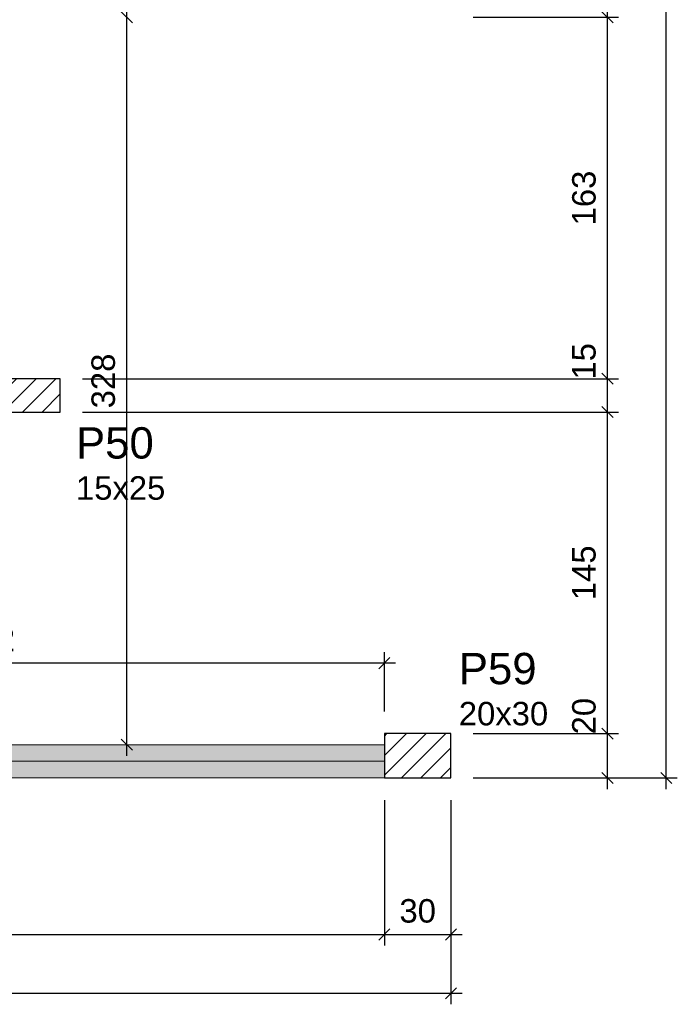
# Model space of a CAD drawing. Header units: millimetres. Extents: x 0 to 119, y 0 to 84.
# Tile 22 of 35: x 75.73 to 81.66, y 31.87 to 40.75. Entities that reach past the tile are written whole.
import ezdxf

# ---------------------------------------------------------------- set-up
doc = ezdxf.new("R2010")
doc.units = ezdxf.units.MM
doc.header["$MEASUREMENT"] = 0
doc.linetypes.add('NULL', pattern=[0])
doc.layers.get('0').update_dxf_attribs({"lineweight": 18})
for name, color, linetype, lineweight in [('FO-Cotas', 5, 'Continuous', 5), ('FO-Eixos', 5, 'Continuous', 5), ('FO-Hachura pilar que passa', 19, 'Continuous', 5), ('FO-Hachura viga', 43, 'Continuous', 5), ('FO-Pilares', 4, 'Continuous', 30), ('FO-Textos dos pilares', 7, 'Continuous', 5), ('FO-Vigas', 1, 'Continuous', 20)]:
    doc.layers.add(name, color=color, linetype=linetype, lineweight=lineweight)
doc.styles.add('Arial', font='txt')
doc.dimstyles.new('UM_50.000000', dxfattribs={"dimtxt": 0.18, "dimasz": 0.1, "dimexe": 0.1, "dimexo": 0.2, "dimgap": 0, "dimtad": 1, "dimtih": 1, "dimtoh": 1, "dimdec": 1, "dimlfac": 50, "dimzin": 0, "dimdsep": 46, "dimtxsty": 'Standard', "dimcen": 0.09, "dimdle": 0.1, "dimadec": 1, "dimazin": 2, "dimtfac": 1, "dimtdec": 4, "dimtofl": 0, "dimtmove": 0, "dimatfit": 3, "dimfxl": 1, "dimtolj": 1, "dimarcsym": 0})

# ---------------------------------------------------------------- blocks, each defined once
blk = doc.blocks.new('_Oblique')
at = {"color": 0, "linetype": 'ByBlock', "lineweight": -2}
blk.add_line((-0.5, -0.5), (0.5, 0.5), dxfattribs=at)
blk = doc.blocks.new('*D42')
at = {"layer": 'Defpoints', "color": 0}
for p in [(71.4618, 33.913), (79.0152, 33.913), (79.0152, 32.501)]:
    blk.add_point(p, dxfattribs=at)
at = {"layer": 'FO-Cotas', "color": 0, "lineweight": -2}
for p, q in [((71.4618, 33.713), (71.4618, 32.401)), ((79.0152, 33.713), (79.0152, 32.401)), ((71.3618, 32.501), (79.1152, 32.501))]:
    blk.add_line(p, q, dxfattribs=at)
at = {"layer": 'FO-Cotas', "color": 0, "lineweight": -2, "xscale": 0.1, "yscale": 0.1, "zscale": 0.1, "rotation": 180}
blk.add_blockref('_Oblique', (71.4618, 32.501), dxfattribs=at)
at = {"layer": 'FO-Cotas', "color": 0, "lineweight": -2, "xscale": 0.1, "yscale": 0.1, "zscale": 0.1}
blk.add_blockref('_Oblique', (79.0152, 32.501), dxfattribs=at)
at = {"layer": 'FO-Cotas', "color": 7, "insert": (75.2385, 32.7128), "char_height": 0.2118, "attachment_point": 5, "rotation": 0.00573, "style": 'Arial'}
blk.add_mtext('\\A1;377.7', dxfattribs=at)
blk = doc.blocks.new('*D43')
at = {"layer": 'Defpoints', "color": 0}
for p in [(79.0152, 33.913), (79.6152, 33.913), (79.6152, 32.501)]:
    blk.add_point(p, dxfattribs=at)
at = {"layer": 'FO-Cotas', "color": 0, "lineweight": -2}
for p, q in [((79.0152, 33.713), (79.0152, 32.401)), ((79.6152, 33.713), (79.6152, 32.401)), ((78.9152, 32.501), (79.7152, 32.501))]:
    blk.add_line(p, q, dxfattribs=at)
at = {"layer": 'FO-Cotas', "color": 0, "lineweight": -2, "xscale": 0.1, "yscale": 0.1, "zscale": 0.1, "rotation": 180}
blk.add_blockref('_Oblique', (79.0152, 32.501), dxfattribs=at)
at = {"layer": 'FO-Cotas', "color": 0, "lineweight": -2, "xscale": 0.1, "yscale": 0.1, "zscale": 0.1}
blk.add_blockref('_Oblique', (79.6152, 32.501), dxfattribs=at)
at = {"layer": 'FO-Cotas', "color": 7, "insert": (79.3152, 32.7128), "char_height": 0.2118, "attachment_point": 5, "rotation": 0.00573, "style": 'Arial'}
blk.add_mtext('\\A1;30', dxfattribs=at)
blk = doc.blocks.new('*D44')
at = {"layer": 'Defpoints', "color": 0}
for p in [(10.3146, 34.5552), (79.6152, 33.913), (79.6152, 31.9715)]:
    blk.add_point(p, dxfattribs=at)
at = {"layer": 'FO-Cotas', "color": 0, "lineweight": -2}
for p, q in [((10.3146, 34.3552), (10.3146, 31.8715)), ((79.6152, 33.713), (79.6152, 31.8715)), ((10.2146, 31.9715), (79.7152, 31.9715))]:
    blk.add_line(p, q, dxfattribs=at)
at = {"layer": 'FO-Cotas', "color": 0, "lineweight": -2, "xscale": 0.1, "yscale": 0.1, "zscale": 0.1, "rotation": 180}
blk.add_blockref('_Oblique', (10.3146, 31.9715), dxfattribs=at)
at = {"layer": 'FO-Cotas', "color": 0, "lineweight": -2, "xscale": 0.1, "yscale": 0.1, "zscale": 0.1}
blk.add_blockref('_Oblique', (79.6152, 31.9715), dxfattribs=at)
at = {"layer": 'FO-Cotas', "color": 7, "insert": (44.9649, 32.1833), "char_height": 0.2118, "attachment_point": 5, "style": 'Arial'}
blk.add_mtext('\\A1;3465', dxfattribs=at)
blk = doc.blocks.new('*D60')
at = {"layer": 'Defpoints', "color": 0}
for p in [(79.6152, 34.313), (81.0272, 34.313), (79.6152, 33.913)]:
    blk.add_point(p, dxfattribs=at)
at = {"layer": 'FO-Cotas', "color": 0, "lineweight": -2}
for p, q in [((81.0272, 33.813), (81.0272, 34.413)), ((79.8152, 34.313), (81.1272, 34.313)), ((79.8152, 33.913), (81.1272, 33.913))]:
    blk.add_line(p, q, dxfattribs=at)
at = {"layer": 'FO-Cotas', "color": 0, "lineweight": -2, "xscale": 0.1, "yscale": 0.1, "zscale": 0.1}
for p, rotation in [((81.0272, 34.313), 90), ((81.0272, 33.913), 270)]:
    blk.add_blockref('_Oblique', p, dxfattribs=dict(at, rotation=rotation))
at = {"layer": 'FO-Cotas', "color": 7, "insert": (80.8154, 34.4703), "char_height": 0.2118, "attachment_point": 5, "rotation": 90, "style": 'Arial'}
blk.add_mtext('\\A1;20', dxfattribs=at)
blk = doc.blocks.new('*D61')
at = {"layer": 'Defpoints', "color": 0}
for p in [(76.0918, 37.213), (81.0272, 37.213), (79.6152, 34.313)]:
    blk.add_point(p, dxfattribs=at)
at = {"layer": 'FO-Cotas', "color": 0, "lineweight": -2}
for p, q in [((81.0272, 34.213), (81.0272, 37.313)), ((76.2918, 37.213), (81.1272, 37.213)), ((79.8152, 34.313), (81.1272, 34.313))]:
    blk.add_line(p, q, dxfattribs=at)
at = {"layer": 'FO-Cotas', "color": 0, "lineweight": -2, "xscale": 0.1, "yscale": 0.1, "zscale": 0.1}
for p, rotation in [((81.0272, 37.213), 90), ((81.0272, 34.313), 270)]:
    blk.add_blockref('_Oblique', p, dxfattribs=dict(at, rotation=rotation))
at = {"layer": 'FO-Cotas', "color": 7, "insert": (80.8154, 35.763), "char_height": 0.2118, "attachment_point": 5, "rotation": 90, "style": 'Arial'}
blk.add_mtext('\\A1;145', dxfattribs=at)
blk = doc.blocks.new('*D62')
at = {"layer": 'Defpoints', "color": 0}
for p in [(76.0918, 37.513), (81.0272, 37.513), (76.0918, 37.213)]:
    blk.add_point(p, dxfattribs=at)
at = {"layer": 'FO-Cotas', "color": 0, "lineweight": -2}
for p, q in [((81.0272, 37.113), (81.0272, 37.613)), ((76.2918, 37.513), (81.1272, 37.513)), ((76.2918, 37.213), (81.1272, 37.213))]:
    blk.add_line(p, q, dxfattribs=at)
at = {"layer": 'FO-Cotas', "color": 0, "lineweight": -2, "xscale": 0.1, "yscale": 0.1, "zscale": 0.1}
for p, rotation in [((81.0272, 37.513), 90), ((81.0272, 37.213), 270)]:
    blk.add_blockref('_Oblique', p, dxfattribs=dict(at, rotation=rotation))
at = {"layer": 'FO-Cotas', "color": 7, "insert": (80.8154, 37.6703), "char_height": 0.2118, "attachment_point": 5, "rotation": 90, "style": 'Arial'}
blk.add_mtext('\\A1;15', dxfattribs=at)
blk = doc.blocks.new('*D63')
at = {"layer": 'Defpoints', "color": 0}
for p in [(79.615, 40.7734), (81.0272, 40.7734), (76.0918, 37.513)]:
    blk.add_point(p, dxfattribs=at)
at = {"layer": 'FO-Cotas', "color": 0, "lineweight": -2}
for p, q in [((81.0272, 37.413), (81.0272, 40.8734)), ((79.815, 40.7734), (81.1272, 40.7734)), ((76.2918, 37.513), (81.1272, 37.513))]:
    blk.add_line(p, q, dxfattribs=at)
at = {"layer": 'FO-Cotas', "color": 0, "lineweight": -2, "xscale": 0.1, "yscale": 0.1, "zscale": 0.1}
for p, rotation in [((81.0272, 40.7734), 90), ((81.0272, 37.513), 270)]:
    blk.add_blockref('_Oblique', p, dxfattribs=dict(at, rotation=rotation))
at = {"layer": 'FO-Cotas', "color": 7, "insert": (80.8154, 39.1432), "char_height": 0.2118, "attachment_point": 5, "rotation": 90, "style": 'Arial'}
blk.add_mtext('\\A1;163', dxfattribs=at)
blk = doc.blocks.new('*D64')
at = {"layer": 'Defpoints', "color": 0}
for p in [(79.615, 41.1734), (81.0272, 41.1734), (79.615, 40.7734)]:
    blk.add_point(p, dxfattribs=at)
at = {"layer": 'FO-Cotas', "color": 0, "lineweight": -2}
for p, q in [((81.0272, 40.6734), (81.0272, 41.2734)), ((79.815, 41.1734), (81.1272, 41.1734)), ((79.815, 40.7734), (81.1272, 40.7734))]:
    blk.add_line(p, q, dxfattribs=at)
at = {"layer": 'FO-Cotas', "color": 0, "lineweight": -2, "xscale": 0.1, "yscale": 0.1, "zscale": 0.1}
for p, rotation in [((81.0272, 41.1734), 90), ((81.0272, 40.7734), 270)]:
    blk.add_blockref('_Oblique', p, dxfattribs=dict(at, rotation=rotation))
at = {"layer": 'FO-Cotas', "color": 7, "insert": (80.8154, 41.3307), "char_height": 0.2118, "attachment_point": 5, "rotation": 90, "style": 'Arial'}
blk.add_mtext('\\A1;20', dxfattribs=at)
blk = doc.blocks.new('*D79')
at = {"layer": 'Defpoints', "color": 0}
for p in [(79.6152, 75.4082), (81.5567, 75.4082), (79.6152, 33.913)]:
    blk.add_point(p, dxfattribs=at)
at = {"layer": 'FO-Cotas', "color": 0, "lineweight": -2}
for p, q in [((81.5567, 33.813), (81.5567, 75.5082)), ((79.8152, 75.4082), (81.6567, 75.4082)), ((79.8152, 33.913), (81.6567, 33.913))]:
    blk.add_line(p, q, dxfattribs=at)
at = {"layer": 'FO-Cotas', "color": 0, "lineweight": -2, "xscale": 0.1, "yscale": 0.1, "zscale": 0.1}
for p, rotation in [((81.5567, 75.4082), 90), ((81.5567, 33.913), 270)]:
    blk.add_blockref('_Oblique', p, dxfattribs=dict(at, rotation=rotation))
at = {"layer": 'FO-Cotas', "color": 7, "insert": (81.3449, 54.6606), "char_height": 0.2118, "attachment_point": 5, "rotation": 90, "style": 'Arial'}
blk.add_mtext('\\A1;2074.8', dxfattribs=at)
blk = doc.blocks.new('*D202')
at = {"layer": 'Defpoints', "color": 0}
for p in [(76.6918, 40.7734), (76.6918, 40.7734), (76.6918, 34.213)]:
    blk.add_point(p, dxfattribs=at)
at = {"layer": 'FO-Cotas', "color": 0, "lineweight": -2}
blk.add_line((76.6918, 34.113), (76.6918, 40.8734), dxfattribs=at)
at = {"layer": 'FO-Cotas', "color": 0, "lineweight": -2, "xscale": 0.1, "yscale": 0.1, "zscale": 0.1}
for p, rotation in [((76.6918, 40.7734), 90), ((76.6918, 34.213), 270)]:
    blk.add_blockref('_Oblique', p, dxfattribs=dict(at, rotation=rotation))
at = {"layer": 'FO-Cotas', "color": 7, "insert": (76.48, 37.4932), "char_height": 0.2118, "attachment_point": 5, "rotation": 90, "style": 'Arial'}
blk.add_mtext('\\A1;328', dxfattribs=at)
blk = doc.blocks.new('*D215')
at = {"layer": 'Defpoints', "color": 0}
for p in [(71.6118, 34.9484), (71.6118, 34.313), (79.0152, 34.313)]:
    blk.add_point(p, dxfattribs=at)
at = {"layer": 'FO-Cotas', "color": 0, "lineweight": -2}
for p, q in [((71.6118, 34.513), (71.6118, 35.0484)), ((79.0152, 34.513), (79.0152, 35.0484)), ((79.1152, 34.9484), (71.5118, 34.9484))]:
    blk.add_line(p, q, dxfattribs=at)
at = {"layer": 'FO-Cotas', "color": 0, "lineweight": -2, "xscale": 0.1, "yscale": 0.1, "zscale": 0.1, "rotation": 180}
blk.add_blockref('_Oblique', (71.6118, 34.9484), dxfattribs=at)
at = {"layer": 'FO-Cotas', "color": 0, "lineweight": -2, "xscale": 0.1, "yscale": 0.1, "zscale": 0.1}
blk.add_blockref('_Oblique', (79.0152, 34.9484), dxfattribs=at)
at = {"layer": 'FO-Cotas', "color": 7, "insert": (75.3135, 35.1602), "char_height": 0.2118, "attachment_point": 5, "rotation": 0.00573, "style": 'Arial'}
blk.add_mtext('\\A1;370.2', dxfattribs=at)

msp = doc.modelspace()

# ---------------------------------------------------------------- hatches: boundary and pattern name
at = {"layer": 'FO-Hachura pilar que passa', "linetype": 'Continuous'}
h = msp.add_hatch(dxfattribs=at)
h.set_pattern_fill('ANSI31', color=19, style=0)
h.paths.add_polyline_path([(75.5918, 37.513), (75.5918, 37.363), (75.5918, 37.213), (75.8418, 37.213), (76.0918, 37.213), (76.0918, 37.363), (76.0918, 37.513), (75.8418, 37.513)])
h = msp.add_hatch(dxfattribs=at)
h.set_pattern_fill('ANSI31', color=19, style=0)
h.paths.add_polyline_path([(79.0152, 34.313), (79.0152, 34.113), (79.0152, 33.913), (79.3152, 33.913), (79.6152, 33.913), (79.6152, 34.113), (79.6152, 34.313), (79.3152, 34.313)])
at = {"layer": 'FO-Hachura viga', "linetype": 'Continuous'}
msp.add_hatch(color=43, dxfattribs=at).paths.add_polyline_path([(79.0152, 34.213), (79.0152, 34.213), (71.6118, 34.213), (71.4618, 34.063), (71.4618, 33.9132), (79.0152, 33.9132), (79.0152, 34.213)])

# ---------------------------------------------------------------- linework, layer by layer
at = {"layer": 'FO-Eixos'}
msp.add_line((71.4618, 34.063), (79.0152, 34.063), dxfattribs=at)
at = {"layer": 'FO-Pilares'}
for points in [[(75.5918, 37.513), (75.5918, 37.363), (75.5918, 37.213), (75.8418, 37.213), (76.0918, 37.213), (76.0918, 37.363), (76.0918, 37.513), (75.8418, 37.513), (75.5918, 37.513)], [(79.0152, 34.313), (79.0152, 34.113), (79.0152, 33.913), (79.3152, 33.913), (79.6152, 33.913), (79.6152, 34.113), (79.6152, 34.313), (79.3152, 34.313), (79.0152, 34.313)]]:
    msp.add_lwpolyline(points, close=True, dxfattribs=at)
at = {"layer": 'FO-Vigas'}
for p, q in [((71.6118, 34.213), (79.0152, 34.213)), ((71.4618, 33.913), (79.0152, 33.913))]:
    msp.add_line(p, q, dxfattribs=at)

# ---------------------------------------------------------------- texts
at = {"layer": 'FO-Textos dos pilares', "linetype": 'NULL', "attachment_point": 7, "line_spacing_factor": 0.798, "style": 'Arial'}
for s, insert, char_height, width in [('P50', (76.233, 36.7894), 0.2824, 1.387852), ('15x25', (76.233, 36.4191), 0.2118, 1.580273), ('P59', (79.686, 34.7544), 0.2824, 1.387852), ('20x30', (79.686, 34.3841), 0.2118, 1.580273)]:
    msp.add_mtext(s, dxfattribs=dict(at, insert=insert, char_height=char_height, width=width))

# ---------------------------------------------------------------- dimensions: what is measured, and where the dimension line sits
at = {"layer": 'FO-Cotas'}
for base, p1, p2, override, picture, middle in [((81.5567, 75.4082), (79.6152, 33.913), (79.6152, 75.4082), {"dimtxt": 0.2118, "dimasz": 0.1, "dimexe": 0.1, "dimexo": 0.2, "dimtad": 1, "dimtih": 0, "dimtoh": 0, "dimdec": 1, "dimlfac": 50, "dimzin": 8, "dimtxsty": 'Arial', "dimblk": 'Oblique', "dimblk1": 'Oblique', "dimblk2": 'Oblique', "dimsah": 1, "dimdle": 0.1, "dimse1": 0, "dimse2": 0, "dimclrt": 7, "dimadec": 1, "dimazin": 3, "dimtmove": 2, "dimldrblk": 'Oblique'}, '*D79', (81.3449, 54.6606)), ((81.0272, 41.1734), (79.615, 40.7734), (79.615, 41.1734), {"dimtxt": 0.2118, "dimasz": 0.1, "dimexe": 0.1, "dimexo": 0.2, "dimtad": 1, "dimtih": 0, "dimtoh": 0, "dimdec": 1, "dimlfac": 50, "dimzin": 8, "dimtxsty": 'Arial', "dimblk": 'Oblique', "dimblk1": 'Oblique', "dimblk2": 'Oblique', "dimsah": 1, "dimdle": 0.1, "dimse1": 0, "dimse2": 0, "dimclrt": 7, "dimadec": 1, "dimazin": 3, "dimtmove": 2, "dimldrblk": 'Oblique'}, '*D64', (80.8154, 41.3307)), ((81.0272, 40.7734), (76.0918, 37.513), (79.615, 40.7734), {"dimtxt": 0.2118, "dimasz": 0.1, "dimexe": 0.1, "dimexo": 0.2, "dimtad": 1, "dimtih": 0, "dimtoh": 0, "dimdec": 1, "dimlfac": 50, "dimzin": 8, "dimtxsty": 'Arial', "dimblk": 'Oblique', "dimblk1": 'Oblique', "dimblk2": 'Oblique', "dimsah": 1, "dimdle": 0.1, "dimse1": 0, "dimse2": 0, "dimclrt": 7, "dimadec": 1, "dimazin": 3, "dimtmove": 2, "dimldrblk": 'Oblique'}, '*D63', (80.8154, 39.1432)), ((76.6918, 40.7734), (76.6918, 34.213), (76.6918, 40.7734), {"dimtxt": 0.2118, "dimasz": 0.1, "dimexe": 0.1, "dimexo": 0.2, "dimtad": 1, "dimtih": 0, "dimtoh": 0, "dimdec": 1, "dimlfac": 50, "dimzin": 8, "dimtxsty": 'Arial', "dimblk": 'Oblique', "dimblk1": 'Oblique', "dimblk2": 'Oblique', "dimsah": 1, "dimdle": 0.1, "dimse1": 1, "dimse2": 1, "dimclrt": 7, "dimadec": 1, "dimazin": 3, "dimtmove": 2, "dimldrblk": 'Oblique'}, '*D202', (76.48, 37.4932)), ((81.0272, 37.513), (76.0918, 37.213), (76.0918, 37.513), {"dimtxt": 0.2118, "dimasz": 0.1, "dimexe": 0.1, "dimexo": 0.2, "dimtad": 1, "dimtih": 0, "dimtoh": 0, "dimdec": 1, "dimlfac": 50, "dimzin": 8, "dimtxsty": 'Arial', "dimblk": 'Oblique', "dimblk1": 'Oblique', "dimblk2": 'Oblique', "dimsah": 1, "dimdle": 0.1, "dimse1": 0, "dimse2": 0, "dimclrt": 7, "dimadec": 1, "dimazin": 3, "dimtmove": 2, "dimldrblk": 'Oblique'}, '*D62', (80.8154, 37.6703)), ((81.0272, 37.213), (79.6152, 34.313), (76.0918, 37.213), {"dimtxt": 0.2118, "dimasz": 0.1, "dimexe": 0.1, "dimexo": 0.2, "dimtad": 1, "dimtih": 0, "dimtoh": 0, "dimdec": 1, "dimlfac": 50, "dimzin": 8, "dimtxsty": 'Arial', "dimblk": 'Oblique', "dimblk1": 'Oblique', "dimblk2": 'Oblique', "dimsah": 1, "dimdle": 0.1, "dimse1": 0, "dimse2": 0, "dimclrt": 7, "dimadec": 1, "dimazin": 3, "dimtmove": 2, "dimldrblk": 'Oblique'}, '*D61', (80.8154, 35.763)), ((81.0272, 34.313), (79.6152, 33.913), (79.6152, 34.313), {"dimtxt": 0.2118, "dimasz": 0.1, "dimexe": 0.1, "dimexo": 0.2, "dimtad": 1, "dimtih": 0, "dimtoh": 0, "dimdec": 1, "dimlfac": 50, "dimzin": 8, "dimtxsty": 'Arial', "dimblk": 'Oblique', "dimblk1": 'Oblique', "dimblk2": 'Oblique', "dimsah": 1, "dimdle": 0.1, "dimse1": 0, "dimse2": 0, "dimclrt": 7, "dimadec": 1, "dimazin": 3, "dimtmove": 2, "dimldrblk": 'Oblique'}, '*D60', (80.8154, 34.4703))]:
    dim = msp.add_linear_dim(base=base, p1=p1, p2=p2, angle=90, dimstyle='UM_50.000000', override=override, dxfattribs=at)
    dim.commit()
    dim.dimension.update_dxf_attribs({"geometry": picture, "text_midpoint": middle, "dimtype": 160, "text_rotation": 90})
for base, p1, p2, picture, middle in [((71.6118, 34.9484), (79.0152, 34.313), (71.6118, 34.313), '*D215', (75.3135, 35.1602)), ((79.0152, 32.501), (71.4618, 33.913), (79.0152, 33.913), '*D42', (75.2385, 32.7128)), ((79.6152, 32.501), (79.0152, 33.913), (79.6152, 33.913), '*D43', (79.3152, 32.7128))]:
    dim = msp.add_linear_dim(base=base, p1=p1, p2=p2, dimstyle='UM_50.000000', override={"dimtxt": 0.2118, "dimasz": 0.1, "dimexe": 0.1, "dimexo": 0.2, "dimtad": 1, "dimtih": 0, "dimtoh": 0, "dimdec": 1, "dimlfac": 50, "dimzin": 8, "dimtxsty": 'Arial', "dimblk": 'Oblique', "dimblk1": 'Oblique', "dimblk2": 'Oblique', "dimsah": 1, "dimdle": 0.1, "dimse1": 0, "dimse2": 0, "dimclrt": 7, "dimadec": 1, "dimazin": 3, "dimtmove": 2, "dimldrblk": 'Oblique'}, dxfattribs=at)
    dim.commit()
    dim.dimension.update_dxf_attribs({"geometry": picture, "text_midpoint": middle, "dimtype": 160, "text_rotation": 0.00573})
dim = msp.add_linear_dim(base=(79.6152, 31.9715), p1=(10.3146, 34.5552), p2=(79.6152, 33.913), dimstyle='UM_50.000000', override={"dimtxt": 0.2118, "dimasz": 0.1, "dimexe": 0.1, "dimexo": 0.2, "dimtad": 1, "dimtih": 0, "dimtoh": 0, "dimdec": 1, "dimlfac": 50, "dimzin": 8, "dimtxsty": 'Arial', "dimblk": 'Oblique', "dimblk1": 'Oblique', "dimblk2": 'Oblique', "dimsah": 1, "dimdle": 0.1, "dimse1": 0, "dimse2": 0, "dimclrt": 7, "dimadec": 1, "dimazin": 3, "dimtmove": 2, "dimldrblk": 'Oblique'}, dxfattribs=at)
dim.commit()
dim.dimension.update_dxf_attribs({"geometry": '*D44', "text_midpoint": (44.9649, 32.1833), "dimtype": 160})

doc.saveas('drawing.dxf')
